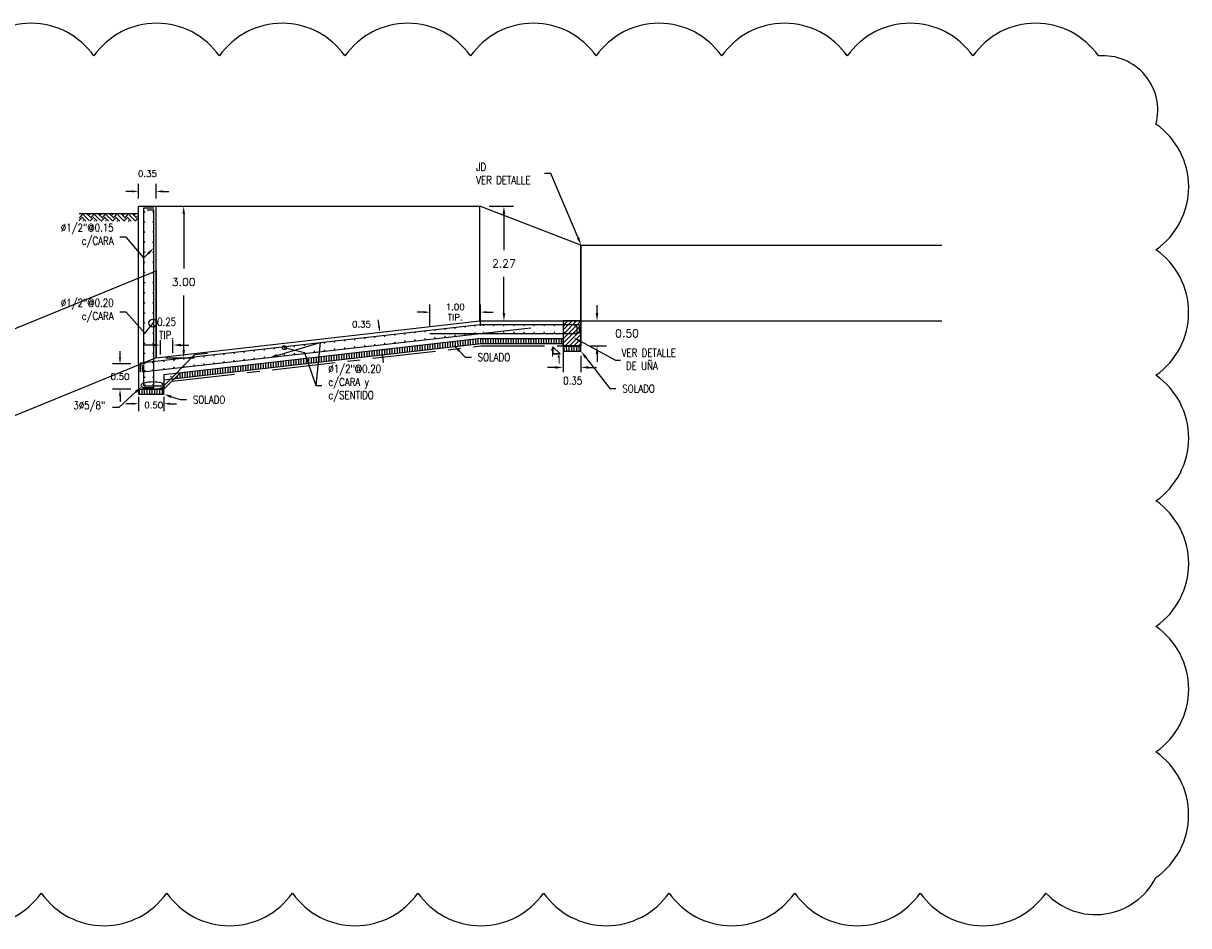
# Model space of a CAD drawing. Header units: metres. Extents: x 725561 to 725799, y 9150913 to 9151110.
# Tile 34 of 36: x 725702 to 725725, y 9150937 to 9150955. Entities that reach past the tile are written whole.
import ezdxf
from ezdxf import colors
from ezdxf.entities.mleader import LeaderData, LeaderLine
from ezdxf.math import Vec2, Vec3

# ---------------------------------------------------------------- set-up
doc = ezdxf.new("R2010")
doc.units = ezdxf.units.M
doc.linetypes.add('CENTER', pattern=[2, 1.25, -0.25, 0.25, -0.25])
for name, color, linetype in [('2MURO', 2, 'Continuous'), ('DIMENTION', 7, 'Continuous'), ('Layer1 (.05 Center )', 8, 'CENTER'), ('Layer1 (.05)', 8, 'Continuous'), ('Layer2 (.10)', 1, 'Continuous'), ('Layer3 (.10)', 3, 'Continuous'), ('Layer5 (.15)', 4, 'Continuous'), ('TIERRA', 42, 'Continuous')]:
    doc.layers.add(name, color=color, linetype=linetype)
doc.layers.add('_Esctructura', color=1, linetype='Continuous', lineweight=30)
doc.layers.add('punto 01', color=4, linetype='Continuous', lineweight=5)
doc.styles.add('AIR-Simplex.(0.80)', font='simplex.shx', dxfattribs={"width": 0.8})
doc.styles.add('SIMPLEX', font='simplex.shx')
doc.dimstyles.new('AIR -100', dxfattribs={"dimscale": 0.1, "dimtxt": 1.25, "dimasz": 1.25, "dimexe": 1.5, "dimexo": 1.5, "dimgap": 1.5, "dimtad": 0, "dimtih": 1, "dimtoh": 1, "dimzin": 1, "dimdsep": 46, "dimtxsty": 'SIMPLEX', "dimcen": 1.5, "dimdle": 1.5, "dimclrd": 1, "dimclre": 1, "dimclrt": 7, "dimadec": 0, "dimazin": 0, "dimtfac": 1, "dimtofl": 0, "dimtmove": 2, "dimatfit": 3, "dimfxl": 1.5, "dimtolj": 1, "dimtzin": 1, "dimarcsym": 0})
doc.dimstyles.new('AIR-125 (A3)_HORIZ', dxfattribs={"dimscale": 0.125, "dimtxt": 1.25, "dimasz": 1.25, "dimexe": 0.75, "dimexo": 0.75, "dimgap": 0.75, "dimtad": 0, "dimtih": 1, "dimtoh": 1, "dimzin": 1, "dimdsep": 46, "dimtxsty": 'AIR-Simplex.(0.80)', "dimcen": 0.75, "dimdle": 1.5, "dimclrd": 1, "dimclre": 1, "dimclrt": 7, "dimadec": 0, "dimazin": 0, "dimtfac": 1, "dimtofl": 0, "dimtmove": 2, "dimatfit": 3, "dimfxl": 1.5, "dimtolj": 1, "dimtzin": 1, "dimarcsym": 0})
doc.dimstyles.new('AIR-125 A3-RV', dxfattribs={"dimscale": 0.125, "dimtxt": 1.25, "dimasz": 1.25, "dimexe": 1.5, "dimexo": 1.5, "dimgap": 1.5, "dimtad": 0, "dimtih": 1, "dimtoh": 1, "dimzin": 1, "dimdsep": 46, "dimtxsty": 'SIMPLEX', "dimcen": 1.5, "dimdle": 1.5, "dimclrd": 1, "dimclre": 1, "dimclrt": 7, "dimadec": 0, "dimazin": 0, "dimtfac": 1, "dimtofl": 0, "dimtmove": 2, "dimatfit": 3, "dimfxl": 1.5, "dimtolj": 1, "dimtzin": 1, "dimarcsym": 0})
pattern_1 = [(90, (0, 0), (-0.05, 0), [])]

# ---------------------------------------------------------------- blocks, each defined once
blk = doc.blocks.new('*D1055')
at = {"layer": 'Defpoints', "color": 0, "transparency": 16777216}
for p in [(725704.18, 9150947.888), (725704.68, 9150947.888), (725704.68, 9150947.602)]:
    blk.add_point(p, dxfattribs=at)
at = {"layer": 'DIMENTION', "color": 1, "lineweight": -2, "transparency": 16777216}
for p, q in [((725704.18, 9150947.738), (725704.18, 9150947.452)), ((725704.68, 9150947.738), (725704.68, 9150947.452)), ((725704.055, 9150947.602), (725703.93, 9150947.602)), ((725704.805, 9150947.602), (725704.93, 9150947.602))]:
    blk.add_line(p, q, dxfattribs=at)
at = {"layer": 'DIMENTION', "color": 1, "transparency": 16777216}
for points in [[(725704.055, 9150947.623), (725704.055, 9150947.581), (725704.18, 9150947.602)], [(725704.805, 9150947.623), (725704.805, 9150947.581), (725704.68, 9150947.602)]]:
    blk.add_solid(points, dxfattribs=at)
at = {"layer": 'DIMENTION', "color": 7, "transparency": 16777216, "insert": (725704.48, 9150947.573), "char_height": 0.125, "attachment_point": 5, "style": 'SIMPLEX'}
blk.add_mtext('\\A1;0.50', dxfattribs=at)
blk = doc.blocks.new('*D1056')
at = {"layer": 'Defpoints', "color": 0, "transparency": 16777216}
for p in [(725703.813, 9150948.388), (725704.18, 9150948.388), (725704.18, 9150947.888)]:
    blk.add_point(p, dxfattribs=at)
at = {"layer": 'DIMENTION', "color": 1, "lineweight": -2, "transparency": 16777216}
for p, q in [((725703.813, 9150948.513), (725703.813, 9150948.638)), ((725704.03, 9150948.388), (725703.663, 9150948.388)), ((725704.03, 9150947.888), (725703.663, 9150947.888)), ((725703.813, 9150947.763), (725703.813, 9150947.638))]:
    blk.add_line(p, q, dxfattribs=at)
at = {"layer": 'DIMENTION', "color": 1, "transparency": 16777216}
for points in [[(725703.792, 9150948.513), (725703.834, 9150948.513), (725703.813, 9150948.388)], [(725703.792, 9150947.763), (725703.834, 9150947.763), (725703.813, 9150947.888)]]:
    blk.add_solid(points, dxfattribs=at)
at = {"layer": 'DIMENTION', "color": 7, "transparency": 16777216, "insert": (725703.813, 9150948.138), "char_height": 0.125, "attachment_point": 5, "style": 'SIMPLEX'}
blk.add_mtext('\\A1;0.50', dxfattribs=at)
blk = doc.blocks.new('*U691')
at = {"layer": 'punto 01', "color": 2, "const_width": 0.0125}
blk.add_lwpolyline([(0.009, 0, 1), (-0.009, 0, 1)], format="xyb", close=True, dxfattribs=at)
blk = doc.blocks.new('*U686')
at = {"layer": '2MURO', "color": 0, "linetype": 'ByBlock', "lineweight": -2, "transparency": 16777216}
for p in [(0, 2.8), (0, 2.6), (0, 2.4), (0, 2.2), (0, 2), (0, 1.8), (0, 1.6), (0, 1.4), (0, 1.2), (0, 1), (0, 0.8), (0, 0.6), (0, 0.4), (0, 0.2), (0, 0)]:
    blk.add_blockref('*U691', p, dxfattribs=at)
blk = doc.blocks.new('*U692')
at = {"layer": 'punto 01', "color": 2, "const_width": 0.0125}
blk.add_lwpolyline([(0.009, 0, 1), (-0.009, 0, 1)], format="xyb", close=True, dxfattribs=at)
blk = doc.blocks.new('*U693')
at = {"layer": 'Layer5 (.15)', "color": 0, "linetype": 'ByBlock', "lineweight": -2, "transparency": 16777216}
for p in [(0, 2.8), (0, 2.6), (0, 2.4), (0, 2.2), (0, 2), (0, 1.8), (0, 1.6), (0, 1.4), (0, 1.2), (0, 1), (0, 0.8), (0, 0.6), (0, 0.4), (0, 0.2), (0, 0)]:
    blk.add_blockref('*U692', p, dxfattribs=at)
blk = doc.blocks.new('*D962')
at = {"layer": 'Defpoints', "color": 0, "transparency": 16777216}
for p in [(725704.861, 9150948.762), (725704.612, 9150948.485), (725704.861, 9150948.513)]:
    blk.add_point(p, dxfattribs=at)
at = {"layer": 'Layer5 (.15)', "color": 1, "lineweight": -2, "transparency": 16777216}
for p, q in [((725704.612, 9150948.578), (725704.612, 9150948.856)), ((725704.861, 9150948.607), (725704.861, 9150948.856)), ((725704.456, 9150948.762), (725704.3, 9150948.762)), ((725705.017, 9150948.762), (725705.173, 9150948.762))]:
    blk.add_line(p, q, dxfattribs=at)
at = {"layer": 'Layer5 (.15)', "color": 1, "transparency": 16777216}
for points in [[(725704.456, 9150948.788), (725704.456, 9150948.736), (725704.612, 9150948.762)], [(725705.017, 9150948.788), (725705.017, 9150948.736), (725704.861, 9150948.762)]]:
    blk.add_solid(points, dxfattribs=at)
at = {"layer": 'Layer5 (.15)', "color": 7, "transparency": 16777216, "insert": (725704.734, 9150949.09), "char_height": 0.1562, "width": 0.38095, "attachment_point": 5, "style": 'AIR-Simplex.(0.80)'}
blk.add_mtext('\\A1;0.25\\PTIP.', dxfattribs=at)
blk = doc.blocks.new('*U671')
at = {"layer": 'punto 01', "color": 2, "const_width": 0.0125}
blk.add_lwpolyline([(0.009, 0, 1), (-0.009, 0, 1)], format="xyb", close=True, dxfattribs=at)
blk = doc.blocks.new('*U672')
at = {"layer": '2MURO', "color": 0, "linetype": 'ByBlock', "lineweight": -2, "transparency": 16777216}
blk.add_blockref('*U671', (0, 0), dxfattribs=at)
blk = doc.blocks.new('*U673')
at = {"layer": 'punto 01', "color": 2, "const_width": 0.0125}
blk.add_lwpolyline([(0.009, 0, 1), (-0.009, 0, 1)], format="xyb", close=True, dxfattribs=at)
blk = doc.blocks.new('*U674')
at = {"layer": '2MURO', "color": 0, "linetype": 'ByBlock', "lineweight": -2, "transparency": 16777216}
for p in [(0, 0.15), (0, 0)]:
    blk.add_blockref('*U673', p, dxfattribs=at)
blk = doc.blocks.new('*U675')
at = {"layer": 'punto 01', "color": 2, "const_width": 0.0125}
blk.add_lwpolyline([(0.009, 0, 1), (-0.009, 0, 1)], format="xyb", close=True, dxfattribs=at)
blk = doc.blocks.new('*U676')
at = {"layer": '2MURO', "color": 0, "linetype": 'ByBlock', "lineweight": -2, "transparency": 16777216}
for p in [(0, 0.15), (0, 0)]:
    blk.add_blockref('*U675', p, dxfattribs=at)
blk = doc.blocks.new('*U677')
at = {"layer": 'punto 01', "color": 2, "const_width": 0.0125}
blk.add_lwpolyline([(0.009, 0, 1), (-0.009, 0, 1)], format="xyb", close=True, dxfattribs=at)
blk = doc.blocks.new('*U678')
at = {"layer": '2MURO', "color": 0, "linetype": 'ByBlock', "lineweight": -2, "transparency": 16777216}
blk.add_blockref('*U677', (0, 0), dxfattribs=at)
blk = doc.blocks.new('*U681')
at = {"layer": 'punto 01', "color": 2, "const_width": 0.0125}
blk.add_lwpolyline([(0.009, 0, 1), (-0.009, 0, 1)], format="xyb", close=True, dxfattribs=at)
blk = doc.blocks.new('*U682')
at = {"layer": '2MURO', "color": 0, "linetype": 'ByBlock', "lineweight": -2, "transparency": 16777216}
blk.add_blockref('*U681', (0, 0), dxfattribs=at)
blk = doc.blocks.new('*U679')
at = {"layer": 'punto 01', "color": 2, "const_width": 0.0125}
blk.add_lwpolyline([(0.009, 0, 1), (-0.009, 0, 1)], format="xyb", close=True, dxfattribs=at)
blk = doc.blocks.new('*U680')
at = {"layer": '2MURO', "color": 0, "linetype": 'ByBlock', "lineweight": -2, "transparency": 16777216}
blk.add_blockref('*U679', (0, 0), dxfattribs=at)
blk = doc.blocks.new('*U683')
at = {"layer": 'punto 01', "color": 2, "const_width": 0.0125}
blk.add_lwpolyline([(0.009, 0, 1), (-0.009, 0, 1)], format="xyb", close=True, dxfattribs=at)
blk = doc.blocks.new('*U670')
at = {"layer": '2MURO', "color": 0, "linetype": 'ByBlock', "lineweight": -2, "transparency": 16777216}
for p in [(0, 1.8), (0, 1.6), (0, 1.4), (0, 1.2), (0, 1), (0, 0.8), (0, 0.6), (0, 0.4), (0, 0.2), (0, 0)]:
    blk.add_blockref('*U683', p, dxfattribs=at)
blk = doc.blocks.new('*U685')
at = {"layer": 'punto 01', "color": 2, "const_width": 0.0125}
blk.add_lwpolyline([(0.009, 0, 1), (-0.009, 0, 1)], format="xyb", close=True, dxfattribs=at)
blk = doc.blocks.new('*U684')
at = {"layer": '2MURO', "color": 0, "linetype": 'ByBlock', "lineweight": -2, "transparency": 16777216}
for p in [(0, 1.8), (0, 1.6), (0, 1.4), (0, 1.2), (0, 1), (0, 0.8), (0, 0.6), (0, 0.4), (0, 0.2), (0, 0)]:
    blk.add_blockref('*U685', p, dxfattribs=at)
blk = doc.blocks.new('*U687')
at = {"layer": 'punto 01', "color": 2, "const_width": 0.0125}
blk.add_lwpolyline([(0.009, 0, 1), (-0.009, 0, 1)], format="xyb", close=True, dxfattribs=at)
blk = doc.blocks.new('*U688')
at = {"layer": '2MURO', "color": 0, "linetype": 'ByBlock', "lineweight": -2, "transparency": 16777216}
for p in [(0, 6.2), (0, 6), (0, 5.8), (0, 5.6), (0, 5.4), (0, 5.2), (0, 5), (0, 4.8), (0, 4.6), (0, 4.4), (0, 4.2), (0, 4), (0, 3.8), (0, 3.6), (0, 3.4), (0, 3.2), (0, 3), (0, 2.8), (0, 2.6), (0, 2.4), (0, 2.2), (0, 2), (0, 1.8), (0, 1.6), (0, 1.4), (0, 1.2), (0, 1), (0, 0.8), (0, 0.6), (0, 0.4), (0, 0.2), (0, 0)]:
    blk.add_blockref('*U687', p, dxfattribs=at)
blk = doc.blocks.new('*U689')
at = {"layer": 'punto 01', "color": 2, "const_width": 0.0125}
blk.add_lwpolyline([(0.009, 0, 1), (-0.009, 0, 1)], format="xyb", close=True, dxfattribs=at)
blk = doc.blocks.new('*U690')
at = {"layer": '2MURO', "color": 0, "linetype": 'ByBlock', "lineweight": -2, "transparency": 16777216}
for p in [(0, 6.2), (0, 6), (0, 5.8), (0, 5.6), (0, 5.4), (0, 5.2), (0, 5), (0, 4.8), (0, 4.6), (0, 4.4), (0, 4.2), (0, 4), (0, 3.8), (0, 3.6), (0, 3.4), (0, 3.2), (0, 3), (0, 2.8), (0, 2.6), (0, 2.4), (0, 2.2), (0, 2), (0, 1.8), (0, 1.6), (0, 1.4), (0, 1.2), (0, 1), (0, 0.8), (0, 0.6), (0, 0.4), (0, 0.2), (0, 0)]:
    blk.add_blockref('*U689', p, dxfattribs=at)
blk = doc.blocks.new('*D963')
at = {"layer": 'Defpoints', "color": 0, "transparency": 16777216}
for p in [(725709.945, 9150949.413), (725709.945, 9150948.99), (725710.945, 9150948.99)]:
    blk.add_point(p, dxfattribs=at)
at = {"layer": 'Layer5 (.15)', "color": 1, "lineweight": -2, "transparency": 16777216}
for p, q in [((725709.945, 9150949.14), (725709.945, 9150949.563)), ((725710.945, 9150949.14), (725710.945, 9150949.563)), ((725709.82, 9150949.413), (725709.695, 9150949.413)), ((725711.07, 9150949.413), (725711.195, 9150949.413))]:
    blk.add_line(p, q, dxfattribs=at)
at = {"layer": 'Layer5 (.15)', "color": 1, "transparency": 16777216}
for points in [[(725709.82, 9150949.434), (725709.82, 9150949.392), (725709.945, 9150949.413)], [(725711.07, 9150949.434), (725711.07, 9150949.392), (725710.945, 9150949.413)]]:
    blk.add_solid(points, dxfattribs=at)
at = {"layer": 'Layer5 (.15)', "color": 7, "transparency": 16777216, "insert": (725710.445, 9150949.413), "char_height": 0.125, "attachment_point": 5, "style": 'SIMPLEX'}
blk.add_mtext('\\A1;1.00\\PTIP.', dxfattribs=at)
blk = doc.blocks.new('_Origin')
at = {"color": 0, "linetype": 'ByBlock', "lineweight": -2}
blk.add_line((0, 0), (-1, 0), dxfattribs=at)
blk.add_circle((0, 0), 0.5, dxfattribs=at)
blk = doc.blocks.new('*D1057')
at = {"layer": 'Defpoints', "color": 0, "transparency": 16777216}
for p in [(725704.53, 9150951.802), (725704.18, 9150951.51), (725704.53, 9150951.51)]:
    blk.add_point(p, dxfattribs=at)
at = {"layer": 'DIMENTION', "color": 1, "lineweight": -2, "transparency": 16777216}
for p, q in [((725704.055, 9150951.802), (725703.93, 9150951.802)), ((725704.18, 9150951.66), (725704.18, 9150951.952)), ((725704.53, 9150951.66), (725704.53, 9150951.952)), ((725704.655, 9150951.802), (725704.78, 9150951.802))]:
    blk.add_line(p, q, dxfattribs=at)
at = {"layer": 'DIMENTION', "color": 1, "transparency": 16777216}
for points in [[(725704.055, 9150951.823), (725704.055, 9150951.781), (725704.18, 9150951.802)], [(725704.655, 9150951.823), (725704.655, 9150951.781), (725704.53, 9150951.802)]]:
    blk.add_solid(points, dxfattribs=at)
at = {"layer": 'DIMENTION', "color": 7, "transparency": 16777216, "insert": (725704.355, 9150952.152), "char_height": 0.125, "attachment_point": 5, "style": 'SIMPLEX'}
blk.add_mtext('\\A1;0.35', dxfattribs=at)
blk = doc.blocks.new('*D964')
at = {"layer": 'Defpoints', "color": 0, "transparency": 16777216}
for p in [(725712.58, 9150948.644), (725712.93, 9150948.644), (725712.93, 9150948.319)]:
    blk.add_point(p, dxfattribs=at)
at = {"layer": 'Layer3 (.10)', "color": 1, "lineweight": -2, "transparency": 16777216}
for p, q in [((725712.58, 9150948.55), (725712.58, 9150948.225)), ((725712.93, 9150948.55), (725712.93, 9150948.225)), ((725712.424, 9150948.319), (725712.268, 9150948.319)), ((725713.087, 9150948.319), (725713.243, 9150948.319))]:
    blk.add_line(p, q, dxfattribs=at)
at = {"layer": 'Layer3 (.10)', "color": 1, "transparency": 16777216}
for points in [[(725712.424, 9150948.345), (725712.424, 9150948.293), (725712.58, 9150948.319)], [(725713.087, 9150948.345), (725713.087, 9150948.293), (725712.93, 9150948.319)]]:
    blk.add_solid(points, dxfattribs=at)
at = {"layer": 'Layer3 (.10)', "color": 7, "transparency": 16777216, "insert": (725712.769, 9150948.058), "char_height": 0.1562, "attachment_point": 5, "style": 'AIR-Simplex.(0.80)'}
blk.add_mtext('\\A1;0.35', dxfattribs=at)
blk = doc.blocks.new('*D965')
at = {"layer": 'Defpoints', "color": 0, "transparency": 16777216}
for p in [(725708.824, 9150949), (725708.864, 9150948.653), (725708.991, 9150948.667)]:
    blk.add_point(p, dxfattribs=at)
at = {"layer": 'Layer5 (.15)', "color": 1, "lineweight": -2, "transparency": 16777216}
for p, q in [((725708.938, 9150949.139), (725708.923, 9150949.263)), ((725708.974, 9150949.017), (725709.101, 9150949.032)), ((725709.013, 9150948.67), (725709.14, 9150948.684)), ((725709.006, 9150948.543), (725709.02, 9150948.419))]:
    blk.add_line(p, q, dxfattribs=at)
at = {"layer": 'Layer5 (.15)', "color": 1, "transparency": 16777216}
for points in [[(725708.958, 9150949.141), (725708.917, 9150949.137), (725708.952, 9150949.015)], [(725709.026, 9150948.545), (725708.985, 9150948.54), (725708.991, 9150948.667)]]:
    blk.add_solid(points, dxfattribs=at)
at = {"layer": 'Layer5 (.15)', "color": 7, "transparency": 16777216, "insert": (725708.591, 9150949.173), "char_height": 0.125, "attachment_point": 5, "style": 'SIMPLEX'}
blk.add_mtext('\\A1;0.35', dxfattribs=at)
blk = doc.blocks.new('A$C05677a3a')
at = {"layer": 'TIERRA'}
h = blk.add_hatch(dxfattribs=at)
h.set_pattern_fill('EARTH', color=8, scale=0.025, angle=45, style=0)
h.set_pattern_definition([(45, (-750844.06394, -9073977.28771), (0, 0.2245064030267), [0.15875, -0.15875]), (45, (-750844.10603, -9073977.24562), (0, 0.2245064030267), [0.15875, -0.15875]), (45, (-750844.14813, -9073977.20352), (0, 0.2245064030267), [0.15875, -0.15875]), (135, (-750844.14813, -9073977.17546), (-0.2245064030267, 0), [0.15875, -0.15875]), (135, (-750844.10603, -9073977.13336), (-0.2245064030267, 0), [0.15875, -0.15875]), (135, (-750844.06394, -9073977.09127), (-0.2245064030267, 0), [0.15875, -0.15875])])
h.paths.add_polyline_path([(0, 0), (1.174, 0), (1.18, -0.147), (0, -0.147), (0, -0.11), (0, -0.058)])
at = {"layer": 'Layer2 (.10)'}
blk.add_line((0, 0), (1.174, 0), dxfattribs=at)
blk = doc.blocks.new('*U698')
at = {"layer": 'punto 01', "color": 2, "const_width": 0.0125}
blk.add_lwpolyline([(0.009, 0, 1), (-0.009, 0, 1)], format="xyb", close=True, dxfattribs=at)
blk = doc.blocks.new('*U699')
at = {"layer": '2MURO', "color": 0, "linetype": 'ByBlock', "lineweight": -2, "transparency": 16777216}
blk.add_blockref('*U698', (0, 0), dxfattribs=at)
blk = doc.blocks.new('*U700')
at = {"layer": 'punto 01', "color": 2, "const_width": 0.0125}
blk.add_lwpolyline([(0.009, 0, 1), (-0.009, 0, 1)], format="xyb", close=True, dxfattribs=at)
blk = doc.blocks.new('*U428')
at = {"layer": '2MURO', "color": 0, "linetype": 'ByBlock', "lineweight": -2, "transparency": 16777216}
blk.add_blockref('*U700', (0, 0), dxfattribs=at)
blk = doc.blocks.new('*D968')
at = {"layer": 'Defpoints', "color": 0, "transparency": 16777216}
for p in [(725704.53, 9150951.51), (725704.53, 9150948.51), (725705.073, 9150948.51)]:
    blk.add_point(p, dxfattribs=at)
at = {"layer": 'Layer2 (.10)', "color": 1, "lineweight": -2, "transparency": 16777216}
for p, q in [((725704.718, 9150951.51), (725705.26, 9150951.51)), ((725705.073, 9150951.354), (725705.073, 9150950.276)), ((725705.073, 9150948.667), (725705.073, 9150949.745)), ((725704.718, 9150948.51), (725705.26, 9150948.51))]:
    blk.add_line(p, q, dxfattribs=at)
at = {"layer": 'Layer2 (.10)', "color": 1, "transparency": 16777216}
for points in [[(725705.047, 9150951.354), (725705.099, 9150951.354), (725705.073, 9150951.51)], [(725705.047, 9150948.667), (725705.099, 9150948.667), (725705.073, 9150948.51)]]:
    blk.add_solid(points, dxfattribs=at)
at = {"layer": 'Layer2 (.10)', "color": 7, "transparency": 16777216, "insert": (725705.073, 9150950.01), "char_height": 0.1562, "attachment_point": 5, "style": 'SIMPLEX'}
blk.add_mtext('\\A1;3.00', dxfattribs=at)
blk = doc.blocks.new('*D969')
at = {"layer": 'Defpoints', "color": 0, "transparency": 16777216}
for p in [(725710.93, 9150951.51), (725710.93, 9150949.24), (725711.409, 9150949.24)]:
    blk.add_point(p, dxfattribs=at)
at = {"layer": 'Layer2 (.10)', "color": 1, "lineweight": -2, "transparency": 16777216}
for p, q in [((725711.118, 9150951.51), (725711.596, 9150951.51)), ((725711.409, 9150951.354), (725711.409, 9150950.641)), ((725711.409, 9150949.397), (725711.409, 9150950.11)), ((725711.118, 9150949.24), (725711.596, 9150949.24))]:
    blk.add_line(p, q, dxfattribs=at)
at = {"layer": 'Layer2 (.10)', "color": 1, "transparency": 16777216}
for points in [[(725711.435, 9150951.354), (725711.383, 9150951.354), (725711.409, 9150951.51)], [(725711.435, 9150949.397), (725711.383, 9150949.397), (725711.409, 9150949.24)]]:
    blk.add_solid(points, dxfattribs=at)
at = {"layer": 'Layer2 (.10)', "color": 7, "transparency": 16777216, "insert": (725711.409, 9150950.375), "char_height": 0.1562, "attachment_point": 5, "style": 'SIMPLEX'}
blk.add_mtext('\\A1;2.27', dxfattribs=at)
blk = doc.blocks.new('*D970')
at = {"layer": 'Defpoints', "color": 0, "transparency": 16777216}
for p in [(725712.93, 9150949.24), (725712.93, 9150948.744), (725713.251, 9150948.744)]:
    blk.add_point(p, dxfattribs=at)
at = {"layer": 'Layer2 (.10)', "color": 1, "lineweight": -2, "transparency": 16777216}
for p, q in [((725713.251, 9150949.396), (725713.251, 9150949.552)), ((725713.118, 9150949.24), (725713.438, 9150949.24)), ((725713.118, 9150948.744), (725713.438, 9150948.744)), ((725713.251, 9150948.588), (725713.251, 9150948.431))]:
    blk.add_line(p, q, dxfattribs=at)
at = {"layer": 'Layer2 (.10)', "color": 1, "transparency": 16777216}
for points in [[(725713.225, 9150949.396), (725713.277, 9150949.396), (725713.251, 9150949.24)], [(725713.225, 9150948.588), (725713.277, 9150948.588), (725713.251, 9150948.744)]]:
    blk.add_solid(points, dxfattribs=at)
at = {"layer": 'Layer2 (.10)', "color": 7, "transparency": 16777216, "insert": (725713.845, 9150948.992), "char_height": 0.1562, "attachment_point": 5, "style": 'SIMPLEX'}
blk.add_mtext('\\A1;0.50', dxfattribs=at)

msp = doc.modelspace()

# ---------------------------------------------------------------- hatches: boundary and pattern name
at = {"ltscale": 0.1}
h = msp.add_hatch(dxfattribs=at)
h.set_pattern_fill('ANSI31', color=8, scale=0.5)
h.set_pattern_definition([(45, (-16660.55955, 76177.92744), (-0.04419417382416, 0.04419417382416), [])])
h.paths.add_polyline_path([(725712.93, 9150948.74), (725712.93, 9150949.24), (725712.581, 9150949.24), (725712.58, 9150948.74)])
at = {"layer": 'Layer1 (.05)'}
h = msp.add_hatch(dxfattribs=at)
h.set_pattern_fill('ANSI31', color=256, scale=0.4, angle=45)
h.set_pattern_definition(pattern_1)
h.paths.add_polyline_path([(725710.953, 9150948.891), (725705.005, 9150948.212), (725704.891, 9150948.099), (725710.959, 9150948.791)])
h = msp.add_hatch(dxfattribs=at)
h.set_pattern_fill('ANSI31', color=256, scale=0.4, angle=45)
h.set_pattern_definition(pattern_1)
h.paths.add_polyline_path([(725712.58, 9150948.89), (725710.946, 9150948.89), (725710.946, 9150948.79), (725712.58, 9150948.79)])
h = msp.add_hatch(dxfattribs=at)
h.set_pattern_fill('ANSI31', color=256, scale=0.4, angle=45)
h.set_pattern_definition(pattern_1)
h.paths.add_polyline_path([(725712.93, 9150948.744), (725712.58, 9150948.744), (725712.58, 9150948.644), (725712.93, 9150948.644)])
h = msp.add_hatch(dxfattribs=at)
h.set_pattern_fill('ANSI31', color=256, scale=0.4, angle=45)
h.set_pattern_definition(pattern_1)
h.paths.add_polyline_path([(725704.68, 9150947.888), (725704.18, 9150947.888), (725704.18, 9150947.788), (725704.68, 9150947.788)])

# ---------------------------------------------------------------- linework, layer by layer
at = {"layer": '_Esctructura'}
msp.add_lwpolyline([(725712.379, 9150948.73), (725712.379, 9150948.59), (725712.519, 9150948.59)], close=True, dxfattribs=at)
at = {"layer": 'Layer1 (.05 Center )'}
for p, q in [((725704.53, 9150950.228), (725704.53, 9150948.51)), ((725704.838, 9150948.046), (725710.959, 9150948.744)), ((725710.959, 9150948.744), (725712.63, 9150948.744))]:
    msp.add_line(p, q, dxfattribs=at)
at = {"layer": 'Layer1 (.05)'}
for p, q in [((725704.18, 9150948.388), (725704.18, 9150951.51)), ((725704.18, 9150951.51), (725710.93, 9150951.51)), ((725704.53, 9150948.51), (725704.53, 9150951.51)), ((725710.93, 9150949.24), (725710.93, 9150951.51)), ((725712.93, 9150950.741), (725710.93, 9150951.51)), ((725712.93, 9150949.24), (725712.93, 9150950.741)), ((725712.94, 9150949.241), (725712.94, 9150950.741)), ((725712.94, 9150950.741), (725720.076, 9150950.741)), ((725712.93, 9150949.244), (725712.93, 9150948.744)), ((725704.53, 9150948.51), (725710.93, 9150949.24)), ((725710.93, 9150949.24), (725712.93, 9150949.24)), ((725712.94, 9150949.241), (725720.076, 9150949.241)), ((725704.68, 9150948.075), (725710.959, 9150948.791)), ((725710.947, 9150948.89), (725712.58, 9150948.89)), ((725710.953, 9150948.79), (725712.58, 9150948.79)), ((725712.93, 9150948.744), (725712.63, 9150948.744)), ((725704.18, 9150948.388), (725704.18, 9150947.888)), ((725704.68, 9150948.175), (725704.68, 9150947.888)), ((725704.18, 9150947.888), (725704.68, 9150947.888))]:
    msp.add_line(p, q, dxfattribs=at)
for points in [[(725696.219, 9150946.831), (725704.53, 9150950.228), (725704.53, 9150948.51), (725696.53, 9150945.24)], [(725710.95, 9150948.89), (725704.68, 9150948.175)], [(725712.58, 9150948.744), (725712.58, 9150948.89)], [(725704.68, 9150947.888), (725705.005, 9150948.212)]]:
    msp.add_lwpolyline(points, dxfattribs=at)
at = {"layer": 'Layer1 (.05)', "linetype": 'Continuous'}
msp.add_lwpolyline([(725712.93, 9150948.74), (725712.93, 9150949.24), (725712.581, 9150949.24), (725712.58, 9150948.74)], close=True, dxfattribs=at)
at = {"layer": 'Layer1 (.05)'}
for points in [[(725712.93, 9150948.744), (725712.58, 9150948.744), (725712.58, 9150948.644), (725712.93, 9150948.644)], [(725704.68, 9150947.888), (725704.18, 9150947.888), (725704.18, 9150947.788), (725704.68, 9150947.788)]]:
    msp.add_lwpolyline(points, close=True, dxfattribs=at)
at = {"layer": 'Layer2 (.10)'}
msp.add_lwpolyline([(725712.58, 9150948.644), (725712.58, 9150948.519)], dxfattribs=at)
at = {"layer": 'Layer2 (.10)', "extrusion": (0, 0, -1)}
msp.add_ellipse((725704.46, 9150947.962, 709.549), major_axis=(-0.232, -0.001), ratio=0.300785, dxfattribs=at)
at = {"layer": 'Layer3 (.10)'}
for p, q in [((725704.285, 9150947.958), (725704.285, 9150951.475)), ((725704.285, 9150951.475), (725704.48, 9150951.475)), ((725704.348, 9150951.44), (725704.48, 9150951.44)), ((725704.48, 9150947.923), (725704.48, 9150951.44)), ((725704.25, 9150948.233), (725710.945, 9150948.99)), ((725704.285, 9150947.923), (725704.48, 9150947.923))]:
    msp.add_line(p, q, dxfattribs=at)
msp.add_lwpolyline([(725699.769, 9150937.919, 0.520567), (725702.254, 9150937.919, 0.520567), (725704.738, 9150937.919, 0.520567), (725707.223, 9150937.919, 0.520567), (725709.708, 9150937.919, 0.520567), (725712.193, 9150937.919, 0.520567), (725714.677, 9150937.919, 0.520567), (725717.162, 9150937.919, 0.520567), (725719.647, 9150937.919, 0.520567), (725722.132, 9150937.919, 0.520567), (725724.31, 9150938.226, 0.520567), (725724.31, 9150940.71, 0.520567), (725724.31, 9150943.195, 0.520567), (725724.31, 9150945.68, 0.520567), (725724.31, 9150948.165, 0.520567), (725724.31, 9150950.649, 0.520567), (725724.31, 9150953.134, 0.520567), (725723.173, 9150954.482, 0.520567), (725720.688, 9150954.482, 0.520567), (725718.203, 9150954.482, 0.520567), (725715.718, 9150954.482, 0.520567), (725713.234, 9150954.482, 0.520567), (725710.749, 9150954.482, 0.520567), (725708.264, 9150954.482, 0.520567), (725705.779, 9150954.482, 0.520567), (725703.295, 9150954.482, 0.520567), (725700.81, 9150954.482, 0.520567)], format="xyb", dxfattribs=at)
at = {"layer": 'Layer3 (.10)', "flags": 128}
for points in [[(725704.215, 9150948.229), (725704.215, 9150948.41), (725710.934, 9150949.17), (725712.895, 9150949.17), (725712.895, 9150948.99)], [(725709.945, 9150948.99), (725712.86, 9150948.99), (725712.86, 9150949.135)], [(725710.945, 9150948.99), (725711.938, 9150949.104)], [(725704.25, 9150948.373), (725704.25, 9150948.232)]]:
    msp.add_lwpolyline(points, dxfattribs=at)
at = {"layer": 'Layer3 (.10)'}
msp.add_lwpolyline([(725704.285, 9150947.958), (725704.68, 9150947.958), (725705.294, 9150948.572), (725705.543, 9150948.601)], dxfattribs=at)

# ---------------------------------------------------------------- block references
at = {"layer": '2MURO'}
for name, p, rotation in [('*U686', (725704.301, 9150951.397), 180), ('*U684', (725712.805, 9150949.01), 90.00000000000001), ('*U678', (725704.303, 9150948.401), 263.4928248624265), ('*U680', (725704.303, 9150948.255), 263.4928248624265)]:
    msp.add_blockref(name, p, dxfattribs=dict(at, rotation=rotation))
at = {"layer": '2MURO', "xscale": -1}
for name, p, rotation in [('*U688', (725704.679, 9150948.44), 276.5071751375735), ('*U690', (725704.679, 9150948.295), 276.5071751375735), ('*U670', (725712.805, 9150949.15), 90), ('*U672', (725704.462, 9150948.414), 96.5071751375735), ('*U682', (725704.462, 9150948.268), 96.5071751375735), ('*U428', (725704.82, 9150948.139), 96.5071751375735), ('*U699', (725704.651, 9150947.981), 96.5071751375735)]:
    msp.add_blockref(name, p, dxfattribs=dict(at, rotation=rotation))
for name, p in [('*U674', (725704.305, 9150947.974)), ('*U676', (725704.464, 9150947.974))]:
    msp.add_blockref(name, p, dxfattribs=at)
at = {"layer": 'Layer2 (.10)', "xscale": -1}
msp.add_blockref('A$C05677a3a', (725704.18, 9150951.36), dxfattribs=at)
at = {"layer": 'Layer5 (.15)', "xscale": -1, "rotation": 180}
msp.add_blockref('*U693', (725704.464, 9150951.397), dxfattribs=at)

# ---------------------------------------------------------------- texts
at = {"layer": 'Layer3 (.10)', "color": 7, "char_height": 0.1562, "attachment_point": 1, "style": 'AIR-Simplex.(0.80)'}
for insert in [(725712.309, 9150948.692), (725712.44, 9150948.554)]:
    msp.add_mtext('{\\C0;1}', dxfattribs=dict(at, insert=insert))

# ---------------------------------------------------------------- dimensions: what is measured, and where the dimension line sits
at = {"layer": 'DIMENTION'}
for p1, p2, distance, picture, middle in [((725704.18, 9150951.51), (725704.53, 9150951.51), 0.292, '*D1057', (725704.355, 9150952.152)), ((725704.18, 9150947.888), (725704.18, 9150948.388), 0.367, '*D1056', (725703.813, 9150948.138))]:
    dim = msp.add_aligned_dim(p1=p1, p2=p2, distance=distance, dimstyle='AIR -100', dxfattribs=at)
    dim.commit()
    dim.dimension.update_dxf_attribs({"geometry": picture, "text_midpoint": middle})
dim = msp.add_linear_dim(base=(725704.68, 9150947.602), p1=(725704.18, 9150947.888), p2=(725704.68, 9150947.888), angle=359.9984, dimstyle='AIR -100', dxfattribs=at)
dim.commit()
dim.dimension.update_dxf_attribs({"geometry": '*D1055', "text_midpoint": (725704.48, 9150947.573), "dimtype": 161})
at = {"layer": 'Layer2 (.10)'}
for p1, p2, distance, picture, middle in [((725704.53, 9150951.51), (725704.53, 9150948.51), 0.542, '*D968', (725705.073, 9150950.01)), ((725710.93, 9150951.51), (725710.93, 9150949.24), 0.478, '*D969', (725711.409, 9150950.375))]:
    dim = msp.add_aligned_dim(p1=p1, p2=p2, distance=distance, dimstyle='AIR-125 A3-RV', dxfattribs=at)
    dim.commit()
    dim.dimension.update_dxf_attribs({"geometry": picture, "text_midpoint": middle})
dim = msp.add_linear_dim(base=(725713.251, 9150948.744), p1=(725712.93, 9150949.24), p2=(725712.93, 9150948.744), angle=90, dimstyle='AIR-125 A3-RV', dxfattribs=at)
dim.commit()
dim.dimension.update_dxf_attribs({"geometry": '*D970', "text_midpoint": (725713.845, 9150948.992)})
at = {"layer": 'Layer3 (.10)'}
dim = msp.add_linear_dim(base=(725712.93, 9150948.319), p1=(725712.58, 9150948.644), p2=(725712.93, 9150948.644), dimstyle='AIR-125 (A3)_HORIZ', dxfattribs=at)
dim.commit()
dim.dimension.update_dxf_attribs({"geometry": '*D964', "text_midpoint": (725712.769, 9150948.058), "dimtype": 160})
at = {"layer": 'Layer5 (.15)'}
dim = msp.add_aligned_dim(p1=(725710.945, 9150948.99), p2=(725709.945, 9150948.99), distance=-0.422, text='<>\\PTIP.', dimstyle='AIR -100', dxfattribs=at)
dim.commit()
dim.dimension.update_dxf_attribs({"geometry": '*D963', "text_midpoint": (725710.445, 9150949.413)})
dim = msp.add_linear_dim(base=(725704.861, 9150948.762), p1=(725704.612, 9150948.485), p2=(725704.861, 9150948.513), text='<>\\PTIP.', dimstyle='AIR-125 (A3)_HORIZ', dxfattribs=at)
dim.commit()
dim.dimension.update_dxf_attribs({"geometry": '*D962', "text_midpoint": (725704.734, 9150949.09), "dimtype": 160})
dim = msp.add_linear_dim(base=(725708.991, 9150948.667), p1=(725708.824, 9150949), p2=(725708.864, 9150948.653), angle=276.5072, dimstyle='AIR -100', dxfattribs=at)
dim.commit()
dim.dimension.update_dxf_attribs({"geometry": '*D965', "text_midpoint": (725708.591, 9150949.173), "dimtype": 161})

# ---------------------------------------------------------------- leaders
ml = msp.add_multileader_mtext('Standard')
ml.set_content('{\\C0;VER DETALLE\\P DE UÑA}', color=256, style='AIR-Simplex.(0.80)')
ml.set_leader_properties(color=1, linetype='ByLayer', lineweight=-1)
ml.build(insert=Vec2(0, 0))
ml.multileader.update_dxf_attribs({"text_left_attachment_type": 2, "text_right_attachment_type": 2, "dogleg_length": 0.1, "arrow_head_size": 0.156})
ctx = ml.context
ctx.base_point, ctx.char_height, ctx.arrow_head_size, ctx.landing_gap_size, ctx.plane_origin = Vec3(725713.717, 9150948.465), 0.15625, 0.156, 0.02, Vec3(725712.978, 9150952.344)
ctx.left_attachment, ctx.right_attachment = 2, 2
notes = []
notes.append((ctx, [(0, (1, 1, 0), (725713.617, 9150948.465), (1, 0), 0.1, [(0, [(725712.783, 9150948.909)], 0, [])])]))
ctx.mtext.insert, ctx.mtext.width, ctx.mtext.flow_direction = Vec3(725713.737, 9150948.688), 2.0849, 5
at = {"layer": 'Layer1 (.05)'}
ml = msp.add_multileader_mtext('Standard', dxfattribs=at)
ml.set_content('{\\C0;%%C1/2"@0.15\\Pc/CARA}', color=7, style='AIR-Simplex.(0.80)')
ml.set_leader_properties(color=1, linetype='ByLayer', lineweight=-1)
ml.build(insert=Vec2(0, 0))
ml.multileader.update_dxf_attribs({"text_left_attachment_type": 2, "text_right_attachment_type": 2, "dogleg_length": 0.125, "arrow_head_size": 0.156})
ctx = ml.context
ctx.base_point, ctx.char_height, ctx.arrow_head_size, ctx.landing_gap_size, ctx.plane_origin = Vec3(725702.513, 9150950.9), 0.15625, 0.156, 0.125, Vec3(725702.968, 9150955.557)
ctx.left_attachment, ctx.right_attachment, ctx.text_align_type = 2, 2, 2
notes.append((ctx, [(0, (1, 1, 0), (725703.936, 9150950.9), (-1, 0), 0.125, [(0, [(725704.48, 9150950.686), (725704.285, 9150950.486)], 0, [])])]))
ctx.mtext.insert, ctx.mtext.alignment, ctx.mtext.flow_direction = Vec3(725703.686, 9150951.164), 3, 5
ml = msp.add_multileader_mtext('Standard', dxfattribs=at)
ml.set_content('{\\C0;%%C1/2"@0.20\\Pc/CARA}', color=7, style='AIR-Simplex.(0.80)')
ml.set_leader_properties(color=1, linetype='ByLayer', lineweight=-1)
ml.set_arrow_properties(name='ORIGIN')
ml.build(insert=Vec2(0, 0))
ml.multileader.update_dxf_attribs({"text_left_attachment_type": 2, "text_right_attachment_type": 2, "dogleg_length": 0.125, "arrow_head_size": 0.156})
ctx = ml.context
ctx.base_point, ctx.char_height, ctx.arrow_head_size, ctx.landing_gap_size, ctx.plane_origin = Vec3(725702.49, 9150949.41), 0.15625, 0.156, 0.125, Vec3(725702.968, 9150954.068)
ctx.left_attachment, ctx.right_attachment, ctx.text_align_type = 2, 2, 2
notes.append((ctx, [(0, (1, 1, 0), (725703.936, 9150949.41), (-1, 0), 0.125, [(0, [(725704.464, 9150949.197), (725704.301, 9150948.997)], 0, [])])]))
ctx.mtext.insert, ctx.mtext.alignment, ctx.mtext.flow_direction = Vec3(725703.686, 9150949.675), 3, 5
ml = msp.add_multileader_mtext('Standard', dxfattribs=at)
ml.set_content('{\\C0; }', color=7, style='AIR-Simplex.(0.80)')
ml.set_leader_properties(color=1, linetype='ByLayer', lineweight=-1)
ml.build(insert=Vec2(0, 0))
ml.multileader.update_dxf_attribs({"text_left_attachment_type": 2, "text_right_attachment_type": 2, "dogleg_length": 0.125, "arrow_head_size": 0.156})
ctx = ml.context
ctx.base_point, ctx.char_height, ctx.arrow_head_size, ctx.landing_gap_size, ctx.plane_origin = Vec3(725707.809, 9150947.961), 0.1562, 0.156, 0.125, Vec3(725708.773, 9150954.28)
ctx.left_attachment, ctx.right_attachment = 2, 2
notes.append((ctx, [(0, (1, 1, 0), (725707.684, 9150947.961), (1, 0), 0.125, [(0, [(725706.769, 9150948.514), (725707.773, 9150948.81)], 0, [])])]))
ctx.mtext.insert, ctx.mtext.flow_direction = Vec3(725707.934, 9150948.039), 5
ml = msp.add_multileader_mtext('Standard', dxfattribs=at)
ml.set_content('{\\C0;%%C1/2"@0.20\\Pc/CARA y \\Pc/SENTIDO}', color=7, style='AIR-Simplex.(0.80)')
ml.set_leader_properties(color=1, linetype='ByLayer', lineweight=-1)
ml.set_arrow_properties(name='ORIGIN')
ml.build(insert=Vec2(0, 0))
ml.multileader.update_dxf_attribs({"text_left_attachment_type": 2, "text_right_attachment_type": 2, "dogleg_length": 0.125, "arrow_head_size": 0.08})
ctx = ml.context
ctx.base_point, ctx.char_height, ctx.arrow_head_size, ctx.landing_gap_size, ctx.plane_origin = Vec3(725707.809, 9150947.961), 0.15625, 0.08, 0.125, Vec3(725708.773, 9150954.28)
ctx.left_attachment, ctx.right_attachment = 2, 2
notes.append((ctx, [(0, (1, 1, 0), (725707.684, 9150947.961), (1, 0), 0.125, [(0, [(725707.063, 9150948.712), (725707.461, 9150948.612)], 0, [])])]))
ctx.mtext.insert, ctx.mtext.flow_direction = Vec3(725707.934, 9150948.37), 5
at = {"layer": 'Layer3 (.10)'}
ml = msp.add_multileader_mtext('Standard', dxfattribs=at)
ml.set_content('{\\C0;JD\\PVER DETALLE}', color=7, style='AIR-Simplex.(0.80)')
ml.set_leader_properties(color=1, linetype='ByLayer', lineweight=-1)
ml.build(insert=Vec2(0, 0))
ml.multileader.update_dxf_attribs({"text_left_attachment_type": 2, "text_right_attachment_type": 2, "dogleg_length": 0.125, "arrow_head_size": 0.156})
ctx = ml.context
ctx.base_point, ctx.char_height, ctx.arrow_head_size, ctx.landing_gap_size, ctx.plane_origin = Vec3(725710.734, 9150952.156), 0.15625, 0.156, 0.125, Vec3(725713.488, 9150952.861)
ctx.left_attachment, ctx.right_attachment = 2, 2
notes.append((ctx, [(1, (1, 1, 0), (725712.335, 9150952.156), (-1, 0), 0.125, [(0, [(725712.936, 9150950.741)], 0, [])])]))
ctx.mtext.insert, ctx.mtext.flow_direction = Vec3(725710.859, 9150952.365), 5
ml = msp.add_multileader_mtext('Standard', dxfattribs=at)
ml.set_content('{\\C0;SOLADO}', color=7, style='AIR-Simplex.(0.80)')
ml.set_leader_properties(color=1, linetype='ByLayer', lineweight=-1)
ml.build(insert=Vec2(0, 0))
ml.multileader.update_dxf_attribs({"text_left_attachment_type": 2, "text_right_attachment_type": 2, "dogleg_length": 0.125, "arrow_head_size": 0.156})
ctx = ml.context
ctx.base_point, ctx.char_height, ctx.arrow_head_size, ctx.landing_gap_size, ctx.plane_origin = Vec3(725710.765, 9150948.522), 0.15625, 0.156, 0.125, Vec3(725710.971, 9150950.88)
ctx.left_attachment, ctx.right_attachment = 2, 2
notes.append((ctx, [(0, (1, 1, 0), (725710.64, 9150948.522), (1, 0), 0.125, [(0, [(725710.414, 9150948.76)], 0, [])])]))
ctx.mtext.insert, ctx.mtext.flow_direction = Vec3(725710.89, 9150948.6), 5
ml = msp.add_multileader_mtext('Standard', dxfattribs=at)
ml.set_content('{\\C0;SOLADO}', color=7, style='AIR-Simplex.(0.80)')
ml.set_leader_properties(color=1, linetype='ByLayer', lineweight=-1)
ml.build(insert=Vec2(0, 0))
ml.multileader.update_dxf_attribs({"text_left_attachment_type": 2, "text_right_attachment_type": 2, "dogleg_length": 0.125, "arrow_head_size": 0.156})
ctx = ml.context
ctx.base_point, ctx.char_height, ctx.arrow_head_size, ctx.landing_gap_size, ctx.plane_origin = Vec3(725713.626, 9150947.899), 0.15625, 0.156, 0.125, Vec3(725713.488, 9150950.711)
ctx.left_attachment, ctx.right_attachment = 2, 2
notes.append((ctx, [(0, (1, 1, 0), (725713.501, 9150947.899), (1, 0), 0.125, [(0, [(725712.93, 9150948.644)], 0, [])])]))
ctx.mtext.insert, ctx.mtext.flow_direction = Vec3(725713.751, 9150947.977), 5
ml = msp.add_multileader_mtext('Standard', dxfattribs=at)
ml.set_content('{\\C0;3%%C5/8"}', color=7, style='AIR-Simplex.(0.80)')
ml.set_leader_properties(color=1, linetype='ByLayer', lineweight=-1)
ml.build(insert=Vec2(0, 0))
ml.multileader.update_dxf_attribs({"text_left_attachment_type": 2, "text_right_attachment_type": 2, "dogleg_length": 0.125, "arrow_head_size": 0.156})
ctx = ml.context
ctx.base_point, ctx.char_height, ctx.arrow_head_size, ctx.landing_gap_size, ctx.plane_origin = Vec3(725702.764, 9150947.529), 0.15625, 0.156, 0.125, Vec3(725708.017, 9150955.966)
ctx.left_attachment, ctx.right_attachment = 2, 2
notes.append((ctx, [(1, (1, 1, 0), (725703.787, 9150947.529), (-1, 0), 0.125, [(1, [(725704.24, 9150947.94)], 0, [])])]))
ctx.mtext.insert, ctx.mtext.flow_direction = Vec3(725702.889, 9150947.648), 5
ml = msp.add_multileader_mtext('Standard', dxfattribs=at)
ml.set_content('{\\C0;SOLADO}', color=7, style='AIR-Simplex.(0.80)')
ml.set_leader_properties(color=1, linetype='ByLayer', lineweight=-1)
ml.build(insert=Vec2(0, 0))
ml.multileader.update_dxf_attribs({"text_left_attachment_type": 2, "text_right_attachment_type": 2, "dogleg_length": 0.125, "arrow_head_size": 0.156})
ctx = ml.context
ctx.base_point, ctx.char_height, ctx.arrow_head_size, ctx.landing_gap_size, ctx.plane_origin = Vec3(725705.129, 9150947.682), 0.15625, 0.156, 0.125, Vec3(725705.288, 9150949.908)
ctx.left_attachment, ctx.right_attachment = 2, 2
notes.append((ctx, [(0, (1, 1, 0), (725705.004, 9150947.682), (1, 0), 0.125, [(0, [(725704.68, 9150947.788)], 0, [])])]))
ctx.mtext.insert, ctx.mtext.flow_direction = Vec3(725705.254, 9150947.76), 5
for ctx, leaders in notes:
    for number, flags, end, landing, length, lines in leaders:
        leader = LeaderData()
        leader.index, (leader.has_last_leader_line, leader.has_dogleg_vector, leader.attachment_direction) = number, flags
        leader.last_leader_point, leader.dogleg_vector, leader.dogleg_length = Vec3(end), Vec3(landing), length
        for number, points, colour, breaks in lines:
            line = LeaderLine()
            line.index, line.vertices, line.color, line.breaks = number, Vec3.list(points), colors.encode_raw_color(colour), breaks
            leader.lines.append(line)
        ctx.leaders.append(leader)

doc.saveas('drawing.dxf')
